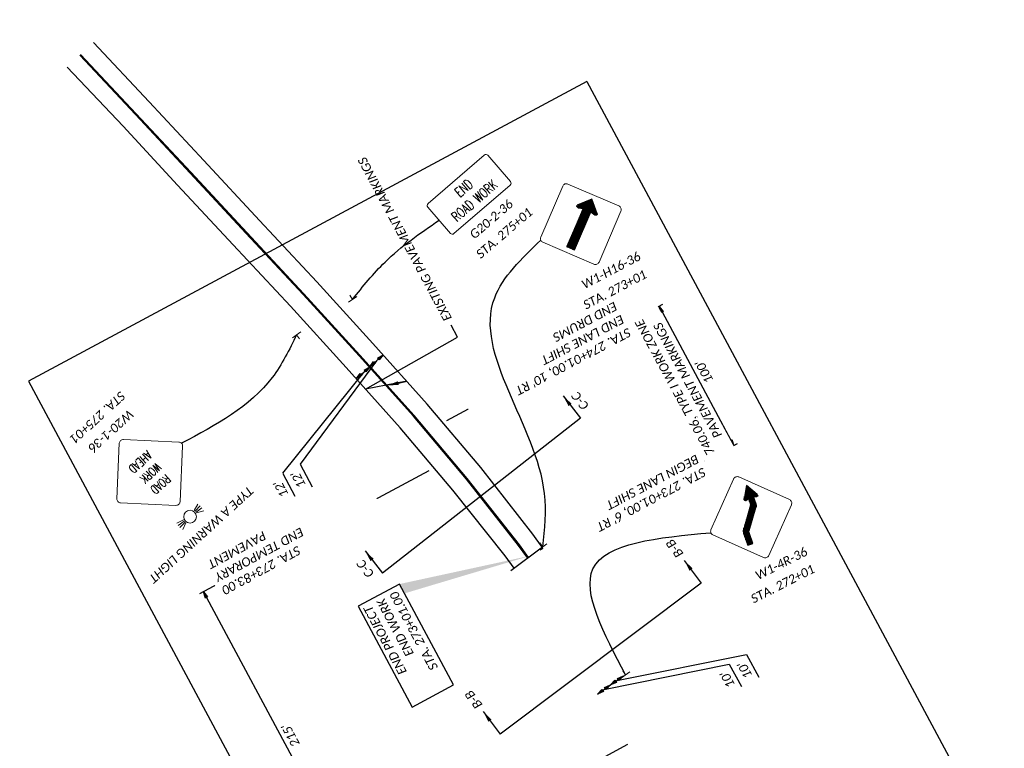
# Model space of a CAD drawing. Header units: feet. Extents: x 2243827 to 2247857, y 592450 to 600010.
# Tile 11 of 12: x 2245153 to 2245775, y 596650 to 597110. Entities that reach past the tile are written whole.
import ezdxf
from ezdxf import colors
from ezdxf.entities.mleader import LeaderData, LeaderLine
from ezdxf.enums import TextEntityAlignment as Align
from ezdxf.math import Vec2, Vec3

# ---------------------------------------------------------------- set-up
doc = ezdxf.new("R2010")
doc.units = ezdxf.units.FT
doc.header["$MEASUREMENT"] = 0
doc.linetypes.add('dsolidcl', pattern=[0])
for name, color, linetype in [('0_XRef_1', 7, 'Continuous'), ('MT_P_Edge_Line', 7, 'Continuous'), ('MT_P_Text', 7, 'Continuous'), ('PM_X_CL_Double_Solid', 2, 'dsolidcl'), ('PM_X_Edge_Line', 2, 'Continuous'), ('PV_P_EOP', 7, 'Continuous'), ('SH_Text', 7, 'Continuous'), ('SN_P_Signs', 120, 'Continuous'), ('TX_P_20', 7, 'Continuous')]:
    doc.layers.add(name, color=color, linetype=linetype)
doc.layers.add('SC_Scratch1', color=7, linetype='Continuous', plot=False)
doc.styles.add('P_Slanted_Normal', font='calibrii.ttf', dxfattribs={"height": 0.14})
doc.styles.add('S', font='SIMPLEX', dxfattribs={"width": 0.7})
doc.styles.add('Slanted-Normal', font='font31.shx', dxfattribs={"height": 0.14})
doc.dimstyles.new('Dec-2  Slanted', dxfattribs={"dimtxt": 0.14, "dimasz": 0.14, "dimexe": 0.07, "dimexo": 0.07, "dimgap": 0.07, "dimtad": 1, "dimzin": 3, "dimdsep": 46, "dimtxsty": 'Slanted-Normal', "dimblk": 'Dim1', "dimcen": 0, "dimclrd": 95, "dimclre": 95, "dimclrt": 7, "dimazin": 3, "dimtfac": 1, "dimtix": 1, "dimtofl": 0, "dimtmove": 1, "dimatfit": 3, "dimldrblk": 'Dim1', "dimfxl": 1, "dimtolj": 1, "dimtzin": 0, "dimlwd": -1, "dimlwe": -1, "dimarcsym": 0})

# ---------------------------------------------------------------- blocks, each defined once
blk = doc.blocks.new('Dim1')
h = blk.add_hatch(color=4)
h.dxf.hatch_style = 1
h.paths.add_polyline_path([(0, 0), (-1, -0.2), (-1, 0.2)])
at = {"color": 4}
blk.add_lwpolyline([(0, 0), (-1, -0.2), (-1, 0.2), (0, 0)], dxfattribs=at)
blk = doc.blocks.new('*D1023')
at = {"layer": 'Defpoints', "color": 0, "transparency": 16777216}
for p in [(2245420.38, 596855.94), (2245604.02, 596841.33), (2245479.29, 596774.4)]:
    blk.add_point(p, dxfattribs=at)
at = {"layer": 'SH_Text', "color": 95, "linetype": 'Continuous', "transparency": 16777216}
for p, q in [((2245422.85, 596857.26), (2245559.34, 596930.5)), ((2245558.77, 596925.66), (2245602.12, 596844.85)), ((2245481.76, 596775.73), (2245606.48, 596842.65))]:
    blk.add_line(p, q, dxfattribs=at)
at = {"layer": 'SH_Text', "color": 95, "transparency": 16777216, "xscale": 4, "yscale": 4, "zscale": 4}
for p, rotation in [((2245556.87, 596929.18), 118.2176135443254), ((2245604.02, 596841.33), 298.2176135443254)]:
    blk.add_blockref('Dim1', p, dxfattribs=dict(at, rotation=rotation))
at = {"layer": 'SH_Text', "color": 7, "transparency": 16777216, "insert": (2245585.44, 596887.93), "char_height": 5.6, "attachment_point": 5, "rotation": 118.21761, "style": 'P_Slanted_Normal'}
blk.add_mtext("\\A1;100'", dxfattribs=at)
blk = doc.blocks.new('*D1026')
at = {"layer": 'Defpoints', "color": 0, "transparency": 16777216}
for p in [(2245414.1, 596826.86), (2245539.53, 596654.14), (2245369.3, 596562.8)]:
    blk.add_point(p, dxfattribs=at)
at = {"layer": 'SH_Text', "color": 95, "linetype": 'Continuous', "transparency": 16777216}
for p, q in [((2245411.63, 596825.54), (2245266.83, 596747.84)), ((2245271.19, 596745.64), (2245367.41, 596566.32)), ((2245537.07, 596652.82), (2245366.83, 596561.47))]:
    blk.add_line(p, q, dxfattribs=at)
at = {"layer": 'SH_Text', "color": 95, "transparency": 16777216, "xscale": 4, "yscale": 4, "zscale": 4}
for p, rotation in [((2245269.3, 596749.16), 118.2176135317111), ((2245369.3, 596562.8), 298.2176135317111)]:
    blk.add_blockref('Dim1', p, dxfattribs=dict(at, rotation=rotation))
at = {"layer": 'SH_Text', "color": 7, "transparency": 16777216, "insert": (2245324.29, 596658.66), "char_height": 5.6, "attachment_point": 5, "rotation": 118.21761, "style": 'P_Slanted_Normal'}
blk.add_mtext("\\A1;215'", dxfattribs=at)
blk = doc.blocks.new('SGN1PP')
at = {"layer": 'SN_P_Signs', "color": 120, "linetype": 'Continuous', "lineweight": 13}
for p, q in [((0, 0), (-0.08, 0)), ((0, 0.08), (0, -0.08))]:
    blk.add_line(p, q, dxfattribs=at)
blk = doc.blocks.new('A$Cb5b69d97')
at = {"layer": 'SN_P_Signs', "linetype": 'Continuous'}
for p, q in [((2.08, -12.92), (-3.14, -4.57)), ((2.08, -11.94), (-2.82, -4.1)), ((2.08, -10.95), (-2.49, -3.63)), ((2.08, -9.97), (-2.17, -3.16)), ((2.08, -8.98), (-1.85, -2.69)), ((2.44, -8.58), (-1.53, -2.22)), ((3.21, -8.82), (-1.2, -1.75)), ((3.97, -9.06), (-0.88, -1.28)), ((4.72, -9.27), (-0.56, -0.81)), ((5.25, -9.13), (-0.24, -0.35)), ((5.59, -8.68), (1.78, -2.58)), ((-5.19, -9.17), (-5.62, -8.47)), ((-4.53, -9.23), (-5.4, -7.85)), ((-4.02, -9.07), (-5.07, -7.38)), ((-3.5, -8.91), (-4.75, -6.91)), ((-2.99, -8.75), (-4.43, -6.44)), ((-2.47, -8.59), (-4.11, -5.97)), ((2.08, -14.89), (-3.78, -5.5)), ((2.08, -13.91), (-3.46, -5.03)), ((2.08, -15.88), (-2.08, -9.21)), ((2.08, -16.87), (-2.08, -10.2)), ((2.08, -17.85), (-2.08, -11.18)), ((2.08, -18.84), (-2.08, -12.17)), ((2.08, -19.82), (-2.08, -13.15)), ((2.08, -20.81), (-2.08, -14.14)), ((2.08, -21.79), (-2.08, -15.12)), ((2.08, -22.78), (-2.08, -16.11)), ((2.08, -23.76), (-2.08, -17.09)), ((2.08, -24.75), (-2.08, -18.08)), ((2.08, -25.73), (-2.08, -19.06)), ((2.08, -26.72), (-2.08, -20.05)), ((2.08, -27.7), (-2.08, -21.03)), ((2.08, -28.69), (-2.08, -22.02)), ((2.08, -29.67), (-2.08, -23)), ((2.08, -30.66), (-2.08, -23.99)), ((2.08, -31.64), (-2.08, -24.97)), ((2.1, -32.65), (-2.08, -25.96)), ((2.08, -33.61), (-2.08, -26.94)), ((2.08, -34.6), (-2.08, -27.93)), ((2.08, -35.58), (-2.08, -28.91)), ((2.08, -36.57), (-2.08, -29.9)), ((2.05, -37.5), (-2.08, -30.88)), ((1.44, -37.5), (-2.08, -31.87)), ((0.82, -37.5), (-2.08, -32.85)), ((0.2, -37.5), (-2.08, -33.84)), ((-0.41, -37.5), (-2.08, -34.82)), ((-1.03, -37.5), (-2.08, -35.81)), ((-1.64, -37.5), (-2.08, -36.79))]:
    blk.add_line(p, q, dxfattribs=at)
at = {"layer": 'SN_P_Signs', "flags": 128}
blk.add_lwpolyline([(-2.08, -37.5), (-2.08, -8.46), (-4.54, -9.23, -0.712491), (-5.48, -7.97), (0, 0), (5.48, -7.97, -0.712491), (4.54, -9.23), (2.08, -8.46), (2.08, -19.35), (2.08, -37.5)], format="xyb", close=True, dxfattribs=at)
blk = doc.blocks.new('A$Cc3f8f2c4')
at = {"layer": 'SN_P_Signs', "linetype": 'Continuous'}
for p, q in [((-2.79, -8.68), (-4.3, -6.26)), ((-2.27, -8.52), (-3.98, -5.79)), ((15.27, -35.61), (-3.66, -5.32)), ((15.25, -34.6), (-3.34, -4.85)), ((2.09, -12.55), (-3.01, -4.38)), ((2.08, -11.55), (-2.69, -3.91)), ((2.08, -10.57), (-2.37, -3.44)), ((2.08, -9.58), (-2.05, -2.98)), ((2.08, -8.6), (-1.72, -2.51)), ((2.74, -8.67), (-1.4, -2.04)), ((3.51, -8.91), (-1.08, -1.57)), ((4.27, -9.15), (-0.76, -1.1)), ((4.96, -9.26), (-0.43, -0.63)), ((5.41, -9), (-0.11, -0.16)), ((5.62, -8.35), (4.41, -6.41)), ((-4.89, -9.27), (-5.58, -8.16)), ((-4.33, -9.17), (-5.27, -7.67)), ((-3.82, -9.01), (-4.95, -7.2)), ((-3.3, -8.85), (-4.63, -6.73)), ((10.26, -28.58), (-2.08, -8.83)), ((8.1, -26.1), (-2.08, -9.81)), ((5.94, -23.63), (-2.08, -10.8)), ((3.77, -21.15), (-2.08, -11.78)), ((1.61, -18.68), (-2.07, -12.78)), ((-0.55, -16.21), (-1.73, -14.31)), ((15.24, -33.59), (2.85, -13.76)), ((15.22, -32.58), (5.01, -16.24)), ((15.2, -31.56), (7.17, -18.71)), ((15.18, -30.55), (9.33, -21.19)), ((15.14, -29.5), (11.49, -23.66)), ((14.74, -27.86), (13.59, -26.03)), ((15.29, -36.63), (10.96, -29.7)), ((15.22, -37.5), (11.02, -30.78)), ((14.6, -37.5), (11.04, -31.8)), ((13.99, -37.5), (11.06, -32.81)), ((13.37, -37.5), (11.07, -33.82)), ((12.76, -37.5), (11.09, -34.84)), ((12.14, -37.5), (11.11, -35.85)), ((11.52, -37.5), (11.13, -36.86))]:
    blk.add_line(p, q, dxfattribs=at)
at = {"layer": 'SN_P_Signs'}
blk.add_lwpolyline([(2.08, -8.46), (2.08, -12.49, 0.134102), (2.37, -13.22), (13.32, -25.75, -0.200095), (15.18, -30.08), (15.3, -37.5), (11.14, -37.5), (11.01, -30.13, 0.217998), (10.32, -28.65), (-0.84, -15.88, -0.157181), (-2.08, -12.65), (-2.08, -8.46), (-4.54, -9.23, -0.712491), (-5.48, -7.97), (0, 0), (5.48, -7.97, -0.712491), (4.54, -9.23), (2.08, -8.46)], format="xyb", dxfattribs=at)

msp = doc.modelspace()

# ---------------------------------------------------------------- linework, layer by layer
at = {"layer": 'MT_P_Edge_Line', "color": 95, "linetype": 'Continuous'}
for p, q in [((2245378.449, 596894.905), (2245330.302, 596829.721)), ((2245374.231, 596891.123), (2245382.666, 596898.687)), ((2245370.013, 596887.341), (2245319.237, 596823.943)), ((2245365.796, 596883.559), (2245374.231, 596891.123)), ((2245330.302, 596829.721), (2245337.997, 596815.381)), ((2245319.37, 596823.696), (2245326.998, 596809.479)), ((2245530.321, 596693.275), (2245612.191, 596709.575)), ((2245612.191, 596709.575), (2245619.886, 596695.234)), ((2245522.146, 596687.517), (2245601.259, 596703.549)), ((2245601.259, 596703.549), (2245608.888, 596689.332)), ((2245526.233, 596690.396), (2245534.409, 596696.154)), ((2245518.058, 596684.638), (2245526.233, 596690.396))]:
    msp.add_line(p, q, dxfattribs=at)
at = {"layer": 'MT_P_Text', "linetype": 'Continuous'}
msp.add_line((2245445.877, 596673.632), (2245456.566, 596659.399), dxfattribs=at)
at = {"layer": 'MT_P_Text', "linetype": 'Continuous', "flags": 128}
msp.add_lwpolyline([(2245583.486, 596754.718), (2245456.566, 596659.399)], dxfattribs=at)
at = {"layer": 'SC_Scratch1'}
for p, q in [((2245511.405, 597071.131), (2246320.594, 595563.113)), ((2245158.941, 596882.003), (2245949.122, 595409.409))]:
    msp.add_line(p, q, dxfattribs=at)
at = {"layer": 'SN_P_Signs', "linetype": 'Continuous', "lineweight": 13}
for p, q in [((2245256.628, 596794.506), (2245252.411, 596792.453)), ((2245257.084, 596793.758), (2245253.326, 596790.951)), ((2245257.651, 596793.125), (2245254.457, 596789.69)), ((2245258.083, 596792.769), (2245256.19, 596788.416))]:
    msp.add_line(p, q, dxfattribs=at)
at = {"layer": 'SN_P_Signs', "linetype": 'Continuous', "lineweight": 13, "flags": 128}
for points in [[(2245463.07, 597007.913), (2245448.79, 597024.484, 0.4142136), (2245446.586, 597024.647), (2245411.077, 596994.047, 0.4142136), (2245410.913, 596991.844), (2245425.193, 596975.273, 0.4142136), (2245427.397, 596975.109), (2245462.906, 597005.709, 0.4142136)], [(2245496.068, 597005.071, -0.4142136), (2245499.352, 597006.381), (2245531.509, 596992.568, -0.4142136), (2245532.82, 596989.284), (2245519.007, 596957.126, -0.4142136), (2245515.723, 596955.816), (2245483.565, 596969.629, -0.4142136), (2245482.255, 596972.913)], [(2245214.586, 596807.894, 0.4142136), (2245216.97, 596805.283), (2245251.933, 596803.694, 0.4142136), (2245254.544, 596806.078), (2245256.132, 596841.041, 0.4142136), (2245253.748, 596843.652), (2245218.785, 596845.241, 0.4142136), (2245216.175, 596842.857)]]:
    msp.add_lwpolyline(points, format="xyb", close=True, dxfattribs=at)
at = {"layer": 'TX_P_20'}
msp.add_lwpolyline([(2245427.153, 596690.497), (2245393.048, 596754.056), (2245366.938, 596740.046), (2245400.945, 596676.434)], close=True, dxfattribs=at)
for points in [[(2245363.405, 596933.601), (2245383.935, 596957.176), (2245418.053, 596983.558)], [(2245328.12, 596911.259), (2245312.691, 596884.327), (2245255.481, 596842.84)]]:
    msp.add_spline(points, degree=3, dxfattribs=at)
msp.add_solid([(2245449.241, 596667.154), (2245445.877, 596673.632), (2245451.16, 596668.595)], dxfattribs=at)

# ---------------------------------------------------------------- block references
at = {"layer": 'MT_P_Edge_Line', "color": 95}
for p, xscale, yscale, zscale, rotation in [((2245374.231, 596891.123), 3.999999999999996, 3.999999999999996, 3.999999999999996, 221.8823161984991), ((2245382.666, 596898.687), 3.999999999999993, 3.999999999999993, 3.999999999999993, 41.88231619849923), ((2245374.231, 596891.123), 3.999999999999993, 3.999999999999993, 3.999999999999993, 41.88231619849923), ((2245365.796, 596883.559), 3.999999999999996, 3.999999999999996, 3.999999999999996, 221.8823161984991), ((2245534.409, 596696.154), 3.999999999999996, 3.999999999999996, 3.999999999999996, 35.15794713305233), ((2245526.233, 596690.396), 3.999999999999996, 3.999999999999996, 3.999999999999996, 35.15794713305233), ((2245526.233, 596690.396), 3.999999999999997, 3.999999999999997, 3.999999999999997, 215.1579471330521), ((2245518.058, 596684.638), 3.999999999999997, 3.999999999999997, 3.999999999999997, 215.1579471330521)]:
    msp.add_blockref('Dim1', p, dxfattribs=dict(at, xscale=xscale, yscale=yscale, zscale=zscale, rotation=rotation))
at = {"layer": 'SN_P_Signs', "xscale": -1.25, "yscale": 0.8999999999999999, "rotation": 336.7543176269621}
msp.add_blockref('A$Cb5b69d97', (2245514.389, 596996.853), dxfattribs=at)
at = {"layer": 'SN_P_Signs'}
for p, xscale, yscale, zscale, rotation in [((2245363.405, 596933.601), 40, 40, 40, 304.034504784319), ((2245328.12, 596911.259), 40, 40, 40, 125.9276140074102), ((2245535.808, 596696.773), 40.00000000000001, 40.00000000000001, 40.00000000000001, 304.7110829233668)]:
    msp.add_blockref('SGN1PP', p, dxfattribs=dict(at, xscale=xscale, yscale=yscale, zscale=zscale, rotation=rotation))
at = {"layer": 'TX_P_20', "xscale": -0.8000000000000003, "yscale": 0.95, "rotation": 20.30071798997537}
msp.add_blockref('A$Cc3f8f2c4', (2245612.143, 596816.19), dxfattribs=at)

# ---------------------------------------------------------------- texts
at = {"layer": 'MT_P_Edge_Line', "color": 7, "char_height": 5.6, "attachment_point": 5, "rotation": 118.217614, "style": 'P_Slanted_Normal'}
for s, insert in [("\\A1;12'", (2245329.154, 596819.871)), ("\\A1;12'", (2245318.211, 596813.999)), ("\\A1;10'", (2245611.044, 596699.724)), ("\\A1;10'", (2245600.1, 596693.852))]:
    msp.add_mtext(s, dxfattribs=dict(at, insert=insert))
at = {"layer": 'SN_P_Signs', "linetype": 'Continuous', "lineweight": 13, "style": 'S', "width": 0.7}
for s, height, rotation, p in [('ROAD WORK', 6.25, 40.753416, (2245442.432, 596993.566)), ('END', 6.25, 40.753416, (2245435.632, 597001.456)), ('AHEAD', 5.5554, 222.398807, (2245227.524, 596833.048)), ('WORK', 5.5554, 222.398807, (2245233.946, 596826.015)), ('ROAD', 5.5554, 222.398807, (2245240.368, 596818.982))]:
    msp.add_text(s, height=height, rotation=rotation, dxfattribs=at).set_placement(p, align=Align.CENTER)
at = {"layer": 'SN_P_Signs', "style": 'P_Slanted_Normal'}
for s, rotation, p in [('G20-2-36', 40.753416, (2245440.303, 596971.361)), ('STA. 275+01', 40.753416, (2245444.366, 596959.021)), ('W1-H16-36', 27.691919, (2245509.877, 596940.006)), ('STA. 275+01', 222.398807, (2245216.871, 596875.987)), ('W20-1-36', 222.398807, (2245222.019, 596864.438)), ('W1-4R-36', 26.916123, (2245619.477, 596756.5)), ('STA. 272+01', 26.916123, (2245616.625, 596741.772))]:
    msp.add_text(s, height=5.6, rotation=rotation, dxfattribs=at).set_placement(p)
at = {"layer": 'TX_P_20', "char_height": 5.6, "attachment_point": 3, "style": 'P_Slanted_Normal'}
for s, insert, width, rotation in [('\\pxqr;END PROJECT\\PEND WORK\\PSTA. 273+01.00', (2245370.179, 596738.482), 74.70729, 118.18641), ('\\pxql;B-B', (2245432.197, 596686.505), 14.93909, 127.19303)]:
    msp.add_mtext(s, dxfattribs=dict(at, insert=insert, width=width, rotation=rotation))

# ---------------------------------------------------------------- dimensions: what is measured, and where the dimension line sits
at = {"layer": 'SH_Text'}
dim = msp.add_linear_dim(base=(2245604.015, 596841.328), p1=(2245420.381, 596855.939), p2=(2245479.294, 596774.404), angle=118.217614, text="100'", dimstyle='Dec-2  Slanted', override={"dimasz": 0.1, "dimpost": "'", "dimtxsty": 'P_Slanted_Normal'}, dxfattribs=at)
dim.commit()
dim.dimension.update_dxf_attribs({"geometry": '*D1023', "text_midpoint": (2245585.44, 596887.935)})

# ---------------------------------------------------------------- next in the draw order: texts
at = {"layer": 'TX_P_20', "char_height": 5.6, "width": 110.2109, "attachment_point": 3, "rotation": 207.881454, "style": 'P_Slanted_Normal', "bg_fill": 2}
for s, insert in [("\\pxql;STA. 274+01.00, 10' RT\\PEND LANE SHIFT\\PEND DRUMS", (2245442.46, 596859.29)), ("\\pxql;STA. 273+01.00, 6' RT\\PBEGIN LANE SHIFT", (2245489.742, 596771.175))]:
    msp.add_mtext(s, dxfattribs=dict(at, insert=insert))

# ---------------------------------------------------------------- next in the draw order: hatches: boundary and pattern name
at = {"layer": '0_XRef_1'}
h = msp.add_hatch(color=256, dxfattribs=at)
h.dxf.hatch_style = 1
h.paths.add_polyline_path([(2245476.083, 596772.023), (2245396.211, 596748.161), (2245393.048, 596754.056)])

# ---------------------------------------------------------------- next in the draw order: linework, layer by layer
at = {"layer": 'MT_P_Text', "linetype": 'Continuous'}
for p, q in [((2245496.327, 596872.728), (2245507.295, 596858.709)), ((2245572.797, 596768.951), (2245583.486, 596754.718))]:
    msp.add_line(p, q, dxfattribs=at)
at = {"layer": 'PM_X_CL_Double_Solid', "flags": 128}
for points in [[(2245474.005, 596770.481), (2245468.177, 596778.409), (2245435.253, 596820.222), (2245401.802, 596859.881), (2245367.573, 596898.054), (2245332.245, 596936.745), (2245296.126, 596975.429), (2245260.964, 597013.228), (2245226.404, 597050.305), (2245191.28, 597087.616)], [(2245474.535, 596770.874), (2245468.702, 596778.809), (2245435.765, 596820.639), (2245402.3, 596860.315), (2245368.063, 596898.496), (2245332.729, 596937.193), (2245296.608, 596975.879), (2245261.447, 597013.677), (2245226.886, 597050.757), (2245191.761, 597088.068)]]:
    msp.add_lwpolyline(points, dxfattribs=at)
at = {"layer": 'PM_X_Edge_Line', "flags": 128}
for points in [[(2245483.208, 596777.307), (2245477.183, 596785.421), (2245444.293, 596827.589), (2245410.601, 596867.534), (2245376.219, 596905.877), (2245340.811, 596944.655), (2245304.656, 596983.378), (2245269.501, 597021.169), (2245234.914, 597058.277), (2245199.77, 597095.608)], [(2245465.358, 596764.068), (2245459.772, 596771.757), (2245426.726, 596813.271), (2245393.501, 596852.662), (2245359.417, 596890.673), (2245324.163, 596929.283), (2245288.079, 596967.929), (2245252.91, 597005.736), (2245218.656, 597042.792), (2245183.271, 597080.076)]]:
    msp.add_lwpolyline(points, dxfattribs=at)
at = {"layer": 'PV_P_EOP'}
msp.add_line((2245483.312, 596777.384), (2245463.227, 596762.487), dxfattribs=at)
at = {"layer": 'SC_Scratch1'}
msp.add_line((2245511.405, 597071.131), (2245158.941, 596882.003), dxfattribs=at)
at = {"layer": 'SN_P_Signs', "linetype": 'Continuous', "lineweight": 13, "flags": 128}
msp.add_lwpolyline([(2245603.917, 596820.316, -0.4142136), (2245607.218, 596821.582), (2245639.186, 596807.335, -0.4142136), (2245640.452, 596804.033), (2245626.204, 596772.066, -0.4142136), (2245622.903, 596770.8), (2245590.936, 596785.047, -0.4142136), (2245589.67, 596788.348)], format="xyb", close=True, dxfattribs=at)
at = {"layer": 'TX_P_20'}
for points in [[(2245483.513, 596777.533), (2245484.611, 596811.162), (2245453.131, 596934.693), (2245482.23, 596971)], [(2245535.808, 596696.773), (2245515.202, 596763.594), (2245589.619, 596786.436)]]:
    msp.add_spline(points, degree=3, dxfattribs=at)
for points in [[(2245499.818, 596866.318), (2245496.327, 596872.728), (2245501.709, 596867.797)], [(2245576.161, 596762.473), (2245572.797, 596768.951), (2245578.08, 596763.914)]]:
    msp.add_solid(points, dxfattribs=at)

# ---------------------------------------------------------------- next in the draw order: block references
at = {"layer": 'SN_P_Signs', "xscale": 40.00000000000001, "yscale": 40.00000000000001, "zscale": 40.00000000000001, "rotation": 306.5579511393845}
msp.add_blockref('SGN1PP', (2245483.513, 596777.533), dxfattribs=at)

# ---------------------------------------------------------------- next in the draw order: texts
at = {"layer": 'SN_P_Signs', "style": 'P_Slanted_Normal'}
msp.add_text('STA. 273+01', height=5.6, rotation=27.691919, dxfattribs=at).set_placement((2245510.845, 596927.125))
at = {"layer": 'TX_P_20', "char_height": 5.6, "width": 14.93909, "attachment_point": 3, "style": 'P_Slanted_Normal'}
for s, insert, rotation in [('\\pxql;C-C', (2245499.29, 596874.839), 128.321159), ('\\pxql;B-B', (2245559.117, 596781.824), 127.19303)]:
    msp.add_mtext(s, dxfattribs=dict(at, insert=insert, rotation=rotation))

# ---------------------------------------------------------------- next in the draw order: dimensions: what is measured, and where the dimension line sits
at = {"layer": 'SH_Text'}
dim = msp.add_linear_dim(base=(2245369.298, 596562.797), p1=(2245414.101, 596826.861), p2=(2245539.535, 596654.145), angle=118.217614, text="215'", dimstyle='Dec-2  Slanted', override={"dimasz": 0.1, "dimpost": "'", "dimtxsty": 'P_Slanted_Normal'}, dxfattribs=at)
dim.commit()
dim.dimension.update_dxf_attribs({"geometry": '*D1026', "text_midpoint": (2245324.293, 596658.659)})

# ---------------------------------------------------------------- next in the draw order: leaders
at = {"layer": 'TX_P_20'}
ml = msp.add_multileader_mtext('Standard', dxfattribs=at)
ml.set_content('{\\fOHDOTSymbols|b0|i1|c186|p2;\\H1.08333x;\ue0a4} CONST. \\PVALLEY VIEW ROAD', color=256, style='P_Slanted_Normal')
ml.set_leader_properties()
ml.build(insert=Vec2(0, 0))
ml.multileader.update_dxf_attribs({"dogleg_length": 0.36, "arrow_head_size": 7.2, "scale": 40})
ctx = ml.context
ctx.base_point, ctx.scale, ctx.char_height, ctx.arrow_head_size, ctx.landing_gap_size, ctx.plane_origin, ctx.plane_x_axis, ctx.plane_y_axis = Vec3(2245693.215, 596566.004), 40, 5.6, 7.2, 3.6, Vec3(2245803.168, 596420.949), Vec3(-0.4728217, 0.8811581), Vec3(-0.8811581, -0.4728217)
notes = []
notes.append((ctx, [(0, (1, 1, 0), (2245697.283, 596558.424), (-0.4728217, 0.8811581), 8.603, [(0, [(2245645.132, 596503.248)], 0, [])])]))
ctx.mtext.insert, ctx.mtext.text_direction, ctx.mtext.rotation, ctx.mtext.width, ctx.mtext.defined_height, ctx.mtext.flow_direction = Vec3(2245689.009, 596567.833), Vec3(-0.4728217, 0.8811581), 2.0632866, 92.38554, 15.888, 5
ml = msp.add_multileader_mtext('Standard', dxfattribs=at)
ml.set_content('BEGIN  DRUMS\\PSTA. 263+41.00', color=256, style='P_Slanted_Normal')
ml.set_leader_properties()
ml.build(insert=Vec2(0, 0))
ml.multileader.update_dxf_attribs({"dogleg_length": 0.215, "arrow_head_size": 7.2, "scale": 40})
ctx = ml.context
ctx.base_point, ctx.scale, ctx.char_height, ctx.arrow_head_size, ctx.landing_gap_size, ctx.plane_origin, ctx.plane_x_axis, ctx.plane_y_axis = Vec3(2245951.169, 595980.381), 40, 5.6, 7.2, 3.6, Vec3(2246270.367, 596024.557), Vec3(-0.4728217, 0.8811581), Vec3(-0.8811581, -0.4728217)
notes.append((ctx, [(0, (1, 1, 0), (2245955.237, 595972.8), (-0.4728217, 0.8811581), 8.603, [(5, [(2245894.896, 595935.594)], 0, [])])]))
ctx.mtext.insert, ctx.mtext.text_direction, ctx.mtext.rotation, ctx.mtext.width, ctx.mtext.defined_height, ctx.mtext.flow_direction = Vec3(2245946.964, 595982.21), Vec3(-0.4728217, 0.8811581), 2.0632866, 104.62653, 5.782, 5
ml = msp.add_multileader_mtext('Standard', dxfattribs=at)
ml.set_content('EXISTING PAVEMENT MARKINGS', color=256, style='P_Slanted_Normal')
ml.set_leader_properties()
ml.build(insert=Vec2(0, 0))
ml.multileader.update_dxf_attribs({"dogleg_length": 0.215, "arrow_head_size": 7.2, "scale": 40})
ctx = ml.context
ctx.base_point, ctx.scale, ctx.char_height, ctx.arrow_head_size, ctx.landing_gap_size, ctx.plane_origin, ctx.plane_x_axis, ctx.plane_y_axis = Vec3(2245425.566, 596917.351), 40, 5.6, 7.2, 3.6, Vec3(2245852.347, 596980.124), Vec3(-0.4728217, 0.8811581), Vec3(-0.8811581, -0.4728217)
notes.append((ctx, [(0, (1, 1, 0), (2245429.633, 596909.771), (-0.4728217, 0.8811581), 8.603, [(2, [(2245385.286, 596879.289), (2245397.611, 596882.02), (2245371.65, 596877.031)], 0, [])])]))
ctx.mtext.insert, ctx.mtext.text_direction, ctx.mtext.rotation, ctx.mtext.width, ctx.mtext.defined_height, ctx.mtext.flow_direction = Vec3(2245421.36, 596919.18), Vec3(-0.4728217, 0.8811581), 2.0632866, 62.69486, 5.782, 5
for ctx, leaders in notes:
    for number, flags, end, landing, length, lines in leaders:
        leader = LeaderData()
        leader.index, (leader.has_last_leader_line, leader.has_dogleg_vector, leader.attachment_direction) = number, flags
        leader.last_leader_point, leader.dogleg_vector, leader.dogleg_length = Vec3(end), Vec3(landing), length
        for number, points, colour, breaks in lines:
            line = LeaderLine()
            line.index, line.vertices, line.color, line.breaks = number, Vec3.list(points), colors.encode_raw_color(colour), breaks
            leader.lines.append(line)
        ctx.leaders.append(leader)

# ---------------------------------------------------------------- next in the draw order: texts
at = {"layer": 'TX_P_20', "insert": (2245379.868, 596799.778), "char_height": 5.6, "width": 110.2109, "attachment_point": 1, "rotation": 208.553774, "style": 'P_Slanted_Normal', "bg_fill": 2}
msp.add_mtext('\\pxqr;STA. 273+83.00\\PEND TEMPORARY \\PPAVEMENT', dxfattribs=at)

# ---------------------------------------------------------------- next in the draw order: linework, layer by layer
at = {"layer": 'MT_P_Text', "linetype": 'Continuous'}
msp.add_line((2245371.308, 596774.929), (2245382.275, 596760.909), dxfattribs=at)
at = {"layer": 'MT_P_Text', "linetype": 'Continuous', "flags": 128}
msp.add_lwpolyline([(2245507.295, 596858.709), (2245382.275, 596760.909)], dxfattribs=at)
at = {"layer": 'SN_P_Signs', "linetype": 'Continuous', "lineweight": 13}
for p, q in [((2245263.33, 596800.531), (2245265.82, 596804.507)), ((2245264.026, 596799.999), (2245267.216, 596803.438)), ((2245264.595, 596799.368), (2245268.35, 596802.179)), ((2245264.903, 596798.9), (2245269.433, 596800.321))]:
    msp.add_line(p, q, dxfattribs=at)
msp.add_circle((2245260.843, 596796.558), 4.017, dxfattribs=at)
at = {"layer": 'TX_P_20'}
msp.add_solid([(2245374.799, 596768.519), (2245371.308, 596774.929), (2245376.689, 596769.997)], dxfattribs=at)

# ---------------------------------------------------------------- next in the draw order: texts
at = {"layer": 'SN_P_Signs', "style": 'P_Slanted_Normal'}
msp.add_text('TYPE A WARNING LIGHT', height=5.6, rotation=222.398807, dxfattribs=at).set_placement((2245297.72, 596816.272))
at = {"layer": 'TX_P_20', "insert": (2245363.698, 596769.011), "char_height": 5.6, "width": 14.93909, "attachment_point": 3, "rotation": 128.321159, "style": 'P_Slanted_Normal'}
msp.add_mtext('\\pxql;C-C', dxfattribs=at)

# ---------------------------------------------------------------- next in the draw order: leaders
at = {"layer": 'TX_P_20'}
ml = msp.add_multileader_mtext('Standard', dxfattribs=at)
ml.set_content('BEGIN  DRUMS\\PSTA. 267+11.00', color=256, style='P_Slanted_Normal')
ml.set_leader_properties()
ml.build(insert=Vec2(0, 0))
ml.multileader.update_dxf_attribs({"dogleg_length": 0.215, "arrow_head_size": 7.2, "scale": 40})
ctx = ml.context
ctx.base_point, ctx.scale, ctx.char_height, ctx.arrow_head_size, ctx.landing_gap_size, ctx.plane_origin, ctx.plane_x_axis, ctx.plane_y_axis = Vec3(2245809.947, 596312.516), 40, 5.6, 7.2, 3.6, Vec3(2246157.051, 596324.175), Vec3(-0.4728217, 0.8811581), Vec3(-0.8811581, -0.4728217)
notes = []
notes.append((ctx, [(0, (1, 1, 0), (2245814.015, 596304.936), (-0.4728217, 0.8811581), 8.603, [(5, [(2245778.813, 596262.675)], 0, [])])]))
ctx.mtext.insert, ctx.mtext.text_direction, ctx.mtext.rotation, ctx.mtext.width, ctx.mtext.defined_height, ctx.mtext.flow_direction = Vec3(2245805.742, 596314.345), Vec3(-0.4728217, 0.8811581), 2.0632866, 104.62653, 5.782, 5
for ctx, leaders in notes:
    for number, flags, end, landing, length, lines in leaders:
        leader = LeaderData()
        leader.index, (leader.has_last_leader_line, leader.has_dogleg_vector, leader.attachment_direction) = number, flags
        leader.last_leader_point, leader.dogleg_vector, leader.dogleg_length = Vec3(end), Vec3(landing), length
        for number, points, colour, breaks in lines:
            line = LeaderLine()
            line.index, line.vertices, line.color, line.breaks = number, Vec3.list(points), colors.encode_raw_color(colour), breaks
            leader.lines.append(line)
        ctx.leaders.append(leader)

# ---------------------------------------------------------------- next in the draw order: texts
at = {"layer": 'TX_P_20', "insert": (2245588.206, 596832.838), "char_height": 5.6, "width": 99.8864, "attachment_point": 1, "rotation": 118.488911, "style": 'P_Slanted_Normal', "bg_fill": 2}
msp.add_mtext('\\pxqc;740.06, TYPE I WORK ZONE PAVEMENT MARKINGS', dxfattribs=at)

doc.saveas('drawing.dxf')
